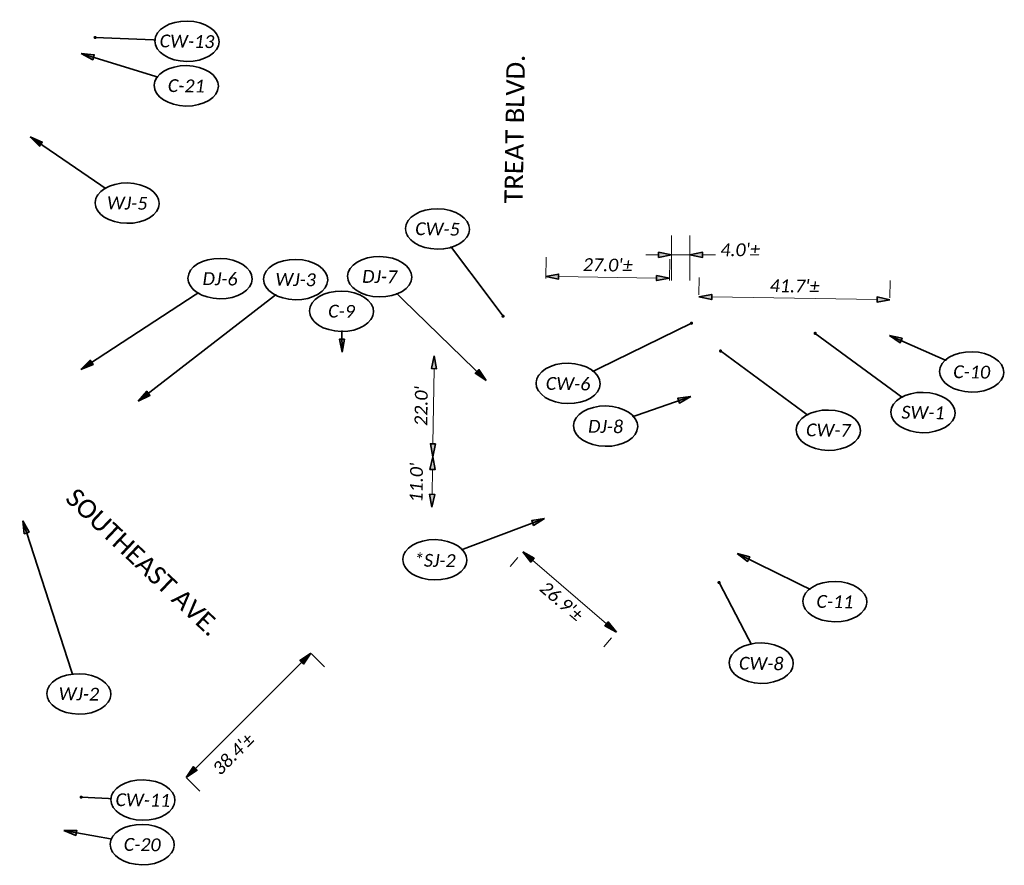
# Model space of a CAD drawing. Header units: feet. Extents: x 1368653 to 2278485, y 515475 to 1180851.
# Tile 8 of 13: x 2267189 to 2267404, y 518022 to 518207. Entities that reach past the tile are written whole.
import ezdxf
from ezdxf.enums import TextEntityAlignment as Align

# ---------------------------------------------------------------- set-up
doc = ezdxf.new("R2010")
doc.units = ezdxf.units.FT
doc.header["$LTSCALE"] = 20
doc.header["$MEASUREMENT"] = 0
doc.set_wipeout_variables(frame=1)
doc.layers.get('0').update_dxf_attribs({"lineweight": 15, "true_color": 0xc2ced6})
doc.layers.get('Defpoints').update_dxf_attribs({"lineweight": 15})
doc.layers.add('TX_P_20', color=7, linetype='Continuous', lineweight=35)
doc.styles.add('P_Slanted - Normal Fixed Spacing', font='calibrii.ttf', dxfattribs={"height": 0.14})
doc.styles.add('P_Slanted - Title', font='calibriz.ttf', dxfattribs={"height": 0.2})
doc.styles.add('Slanted-Normal', font='font31.shx', dxfattribs={"height": 0.14})
doc.dimstyles.new('Dec-1  Slanted', dxfattribs={"dimtxt": 0.14, "dimasz": 0.14, "dimexe": 0.07, "dimexo": 0.07, "dimgap": 0.07, "dimtad": 1, "dimdec": 1, "dimzin": 3, "dimdsep": 46, "dimtxsty": 'Slanted-Normal', "dimblk": 'Dim1', "dimcen": 0, "dimclrd": 95, "dimclre": 95, "dimclrt": 7, "dimadec": 1, "dimazin": 3, "dimtfac": 1, "dimtdec": 1, "dimtix": 1, "dimtofl": 0, "dimtmove": 1, "dimatfit": 3, "dimldrblk": 'Dim1', "dimfxl": 1, "dimtolj": 1, "dimtzin": 0, "dimlwd": -1, "dimlwe": -1, "dimarcsym": 0})
doc.dimstyles.new('P_Dec-1 Masked Slanted', dxfattribs={"dimtxt": 0.14, "dimasz": 0.14, "dimexe": 0.21, "dimexo": 0.21, "dimgap": 0.0625, "dimtad": 1, "dimdec": 1, "dimzin": 3, "dimdsep": 46, "dimtxsty": 'P_Slanted - Normal Fixed Spacing', "dimblk": 'Dim1', "dimcen": 0.035, "dimclrd": 95, "dimclre": 95, "dimclrt": 7, "dimaunit": 1, "dimadec": 3, "dimazin": 2, "dimtfac": 1, "dimtdec": 1, "dimtix": 1, "dimtmove": 1, "dimatfit": 3, "dimldrblk": 'Dim1', "dimfxl": 1, "dimtfill": 1, "dimtolj": 1, "dimtzin": 0, "dimlwd": 15, "dimlwe": 15, "dimarcsym": 0})

# ---------------------------------------------------------------- blocks, each defined once
blk = doc.blocks.new('Dim1')
h = blk.add_hatch(color=4)
h.dxf.hatch_style = 1
h.paths.add_polyline_path([(0, 0), (-1, -0.2), (-1, 0.2)])
at = {"color": 4}
blk.add_lwpolyline([(0, 0), (-1, -0.2), (-1, 0.2), (0, 0)], dxfattribs=at)
blk = doc.blocks.new('*D1299')
at = {"layer": 'Defpoints', "color": 0, "transparency": 16777216}
for p in [(2267278.98, 518111.51), (2267278.98, 518111.51), (2267278.81, 518100.51)]:
    blk.add_point(p, dxfattribs=at)
at = {"layer": 'TX_P_20', "color": 95, "linetype": 'Continuous', "lineweight": 15, "transparency": 16777216}
blk.add_line((2267278.85, 518103.31), (2267278.94, 518108.71), dxfattribs=at)
at = {"layer": 'TX_P_20', "color": 7, "transparency": 16777216, "insert": (2267275.42, 518105.86), "char_height": 2.8, "attachment_point": 5, "rotation": 89.1164, "style": 'P_Slanted - Normal Fixed Spacing', "bg_fill": 3, "box_fill_scale": 1.25, "bg_fill_color": 256, "bg_fill_true_color": 13158600, "bg_fill_transparency": 0}
blk.add_mtext("\\A1;11.0'", dxfattribs=at)
at = {"layer": 'TX_P_20', "color": 95, "lineweight": 15, "transparency": 16777216, "xscale": 2.8, "yscale": 2.8, "zscale": 2.8}
for p, rotation in [((2267278.98, 518111.51), 89.11636884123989), ((2267278.81, 518100.51), 269.1163688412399)]:
    blk.add_blockref('Dim1', p, dxfattribs=dict(at, rotation=rotation))
blk = doc.blocks.new('*D1298')
at = {"layer": 'Defpoints', "color": 0, "transparency": 16777216}
for p in [(2267279.32, 518133.5), (2267279.32, 518133.5), (2267278.98, 518111.51)]:
    blk.add_point(p, dxfattribs=at)
at = {"layer": 'TX_P_20', "color": 95, "linetype": 'Continuous', "lineweight": 15, "transparency": 16777216}
blk.add_line((2267279.02, 518114.3), (2267279.28, 518130.7), dxfattribs=at)
at = {"layer": 'TX_P_20', "color": 95, "lineweight": 15, "transparency": 16777216, "xscale": 2.8, "yscale": 2.8, "zscale": 2.8}
for p, rotation in [((2267279.32, 518133.5), 89.11636883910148), ((2267278.98, 518111.51), 269.1163688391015)]:
    blk.add_blockref('Dim1', p, dxfattribs=dict(at, rotation=rotation))
at = {"layer": 'TX_P_20', "color": 7, "transparency": 16777216, "insert": (2267276.47, 518122.55), "char_height": 2.8, "attachment_point": 5, "rotation": 89.1164, "style": 'P_Slanted - Normal Fixed Spacing', "bg_fill": 3, "box_fill_scale": 1.25, "bg_fill_color": 256, "bg_fill_true_color": 13158600, "bg_fill_transparency": 0}
blk.add_mtext("\\A1;22.0'", dxfattribs=at)
blk = doc.blocks.new('*D1303')
at = {"layer": 'Defpoints', "color": 0, "transparency": 16777216}
for p in [(2267249.49, 518071.57), (2267252.37, 518068.68), (2267222.32, 518044.46)]:
    blk.add_point(p, dxfattribs=at)
at = {"layer": 'TX_P_20', "color": 95, "linetype": 'Continuous', "lineweight": 15, "transparency": 16777216}
for p, q in [((2267252.45, 518068.6), (2267255.34, 518065.71)), ((2267227.19, 518043.55), (2267250.39, 518066.7)), ((2267225.29, 518041.49), (2267228.17, 518038.6))]:
    blk.add_line(p, q, dxfattribs=at)
at = {"layer": 'TX_P_20', "color": 95, "lineweight": 15, "transparency": 16777216, "xscale": 2.8, "yscale": 2.8, "zscale": 2.8}
for p, rotation in [((2267252.37, 518068.68), 44.94311113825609), ((2267225.2, 518041.57), 224.943111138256)]:
    blk.add_blockref('Dim1', p, dxfattribs=dict(at, rotation=rotation))
at = {"layer": 'TX_P_20', "color": 7, "transparency": 16777216, "insert": (2267235.49, 518046.68), "char_height": 2.8, "attachment_point": 5, "rotation": 44.9431, "style": 'P_Slanted - Normal Fixed Spacing', "bg_fill": 3, "box_fill_scale": 1.25, "bg_fill_color": 256, "bg_fill_true_color": 13158600, "bg_fill_transparency": 0}
blk.add_mtext("\\A1;38.4'%%P", dxfattribs=at)
blk = doc.blocks.new('*D1305')
at = {"layer": 'Defpoints', "color": 0, "transparency": 16777216}
for p in [(2267300.26, 518092.69), (2267320.7, 518075.16), (2267319.05, 518073.25)]:
    blk.add_point(p, dxfattribs=at)
at = {"layer": 'TX_P_20', "color": 95, "linetype": 'Continuous', "lineweight": 15, "transparency": 16777216}
for p, q in [((2267297.52, 518089.5), (2267295.88, 518087.58)), ((2267300.74, 518088.95), (2267316.93, 518075.07)), ((2267317.96, 518071.98), (2267316.32, 518070.06))]:
    blk.add_line(p, q, dxfattribs=at)
at = {"layer": 'TX_P_20', "color": 95, "lineweight": 15, "transparency": 16777216, "xscale": 2.8, "yscale": 2.8, "zscale": 2.8}
for p, rotation in [((2267298.61, 518090.77), 139.3942928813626), ((2267319.05, 518073.25), 319.3942928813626)]:
    blk.add_blockref('Dim1', p, dxfattribs=dict(at, rotation=rotation))
at = {"layer": 'TX_P_20', "color": 7, "transparency": 16777216, "insert": (2267307.09, 518079.97), "char_height": 2.8, "attachment_point": 5, "rotation": 319.3943, "style": 'P_Slanted - Normal Fixed Spacing', "bg_fill": 3, "box_fill_scale": 1.25, "bg_fill_color": 256, "bg_fill_true_color": 13158600, "bg_fill_transparency": 0}
blk.add_mtext("\\A1;26.9'%%P", dxfattribs=at)
blk = doc.blocks.new('*D1340')
at = {"layer": 'Defpoints', "color": 0, "transparency": 16777216}
for p in [(2267330.62, 518150.41), (2267303.57, 518146.13), (2267330.55, 518145.71)]:
    blk.add_point(p, dxfattribs=at)
at = {"layer": 'TX_P_20', "color": 95, "linetype": 'Continuous', "lineweight": 15, "transparency": 16777216}
for p, q in [((2267303.63, 518150.33), (2267303.71, 518155.02)), ((2267330.61, 518149.91), (2267330.68, 518154.61)), ((2267306.44, 518150.78), (2267327.82, 518150.45))]:
    blk.add_line(p, q, dxfattribs=at)
at = {"layer": 'TX_P_20', "color": 95, "lineweight": 15, "transparency": 16777216, "xscale": 2.8, "yscale": 2.8, "zscale": 2.8}
for p, rotation in [((2267303.64, 518150.82), 179.1163688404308), ((2267330.62, 518150.41), 359.1163688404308)]:
    blk.add_blockref('Dim1', p, dxfattribs=dict(at, rotation=rotation))
at = {"layer": 'TX_P_20', "color": 7, "transparency": 16777216, "insert": (2267317.17, 518153.3), "char_height": 2.8, "attachment_point": 5, "rotation": 359.1164, "style": 'P_Slanted - Normal Fixed Spacing', "bg_fill": 3, "box_fill_scale": 1.25, "bg_fill_color": 256, "bg_fill_true_color": 13158600, "bg_fill_transparency": 0}
blk.add_mtext("\\A1;27.0'%%P", dxfattribs=at)
blk = doc.blocks.new('*D1342')
at = {"layer": 'Defpoints', "color": 0, "transparency": 16777216}
for p in [(2267335.05, 518155.53), (2267331.05, 518145.71), (2267335.05, 518145.71)]:
    blk.add_point(p, dxfattribs=at)
at = {"layer": 'TX_P_20', "color": 95, "linetype": 'Continuous', "lineweight": 15, "transparency": 16777216}
for p, q in [((2267331.05, 518149.91), (2267331.05, 518159.73)), ((2267335.05, 518149.91), (2267335.05, 518159.73)), ((2267328.25, 518155.53), (2267325.45, 518155.53)), ((2267331.05, 518155.53), (2267335.05, 518155.53)), ((2267337.85, 518155.53), (2267340.65, 518155.53))]:
    blk.add_line(p, q, dxfattribs=at)
at = {"layer": 'TX_P_20', "color": 95, "lineweight": 15, "transparency": 16777216, "xscale": 2.8, "yscale": 2.8, "zscale": 2.8}
blk.add_blockref('Dim1', (2267331.05, 518155.53), dxfattribs=at)
at = {"layer": 'TX_P_20', "color": 95, "lineweight": 15, "transparency": 16777216, "xscale": 2.8, "yscale": 2.8, "zscale": 2.8, "rotation": 180}
blk.add_blockref('Dim1', (2267335.05, 518155.53), dxfattribs=at)
at = {"layer": 'TX_P_20', "color": 7, "transparency": 16777216, "insert": (2267346.06, 518156.61), "char_height": 2.8, "attachment_point": 5, "style": 'P_Slanted - Normal Fixed Spacing', "bg_fill": 3, "box_fill_scale": 1.25, "bg_fill_color": 256, "bg_fill_true_color": 13158600, "bg_fill_transparency": 0}
blk.add_mtext("\\A1;4.0'%%P", dxfattribs=at)
blk = doc.blocks.new('*D1343')
at = {"layer": 'Defpoints', "color": 0, "transparency": 16777216}
for p in [(2267378.74, 518145.73), (2267337.02, 518142.61), (2267378.68, 518141.97)]:
    blk.add_point(p, dxfattribs=at)
at = {"layer": 'TX_P_20', "color": 95, "linetype": 'Continuous', "lineweight": 15, "transparency": 16777216}
for p, q in [((2267337.08, 518146.81), (2267337.14, 518150.57)), ((2267378.75, 518146.17), (2267378.8, 518149.93)), ((2267339.87, 518146.33), (2267375.94, 518145.77))]:
    blk.add_line(p, q, dxfattribs=at)
at = {"layer": 'TX_P_20', "color": 95, "lineweight": 15, "transparency": 16777216, "xscale": 2.8, "yscale": 2.8, "zscale": 2.8}
for p, rotation in [((2267337.07, 518146.37), 179.1163688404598), ((2267378.74, 518145.73), 359.1163688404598)]:
    blk.add_blockref('Dim1', p, dxfattribs=dict(at, rotation=rotation))
at = {"layer": 'TX_P_20', "color": 7, "transparency": 16777216, "insert": (2267357.95, 518148.71), "char_height": 2.8, "attachment_point": 5, "rotation": 359.1164, "style": 'P_Slanted - Normal Fixed Spacing', "bg_fill": 3, "box_fill_scale": 1.25, "bg_fill_color": 256, "bg_fill_true_color": 13158600, "bg_fill_transparency": 0}
blk.add_mtext("\\A1;41.7'%%P", dxfattribs=at)
blk = doc.blocks.new('*U1416')
at = {"linetype": 'ByBlock', "lineweight": -2}
blk.add_ellipse((0, 0), major_axis=(-0.35, 0), ratio=0.628571, dxfattribs=at)
for points, override in [([(-0.202, 0.135), (0, 0)], {"dimldrblk": 'DotSmall'}), ([(-1.503, -1.014), (0, 0)], {"dimscale": 1, "dimgap": 0.07, "dimtad": 0}), ([(-0.119, -0.115), (0, 0)], {"dimscale": 1, "dimgap": 0.07, "dimtad": 0, "dimldrblk": 'None'})]:
    blk.add_leader(points, dimstyle='Dec-1  Slanted', override=override)
blk.add_wipeout([(0.122, 0.195), (0.066, 0.206), (-0.005, 0.21), (-0.061, 0.207), (-0.117, 0.197), (-0.172, 0.181), (-0.227, 0.155), (-0.264, 0.131), (-0.296, 0.103), (-0.321, 0.069), (-0.333, 0.044), (-0.338, 0.022), (-0.34, 0), (-0.338, -0.022), (-0.332, -0.045), (-0.323, -0.066), (-0.298, -0.101), (-0.267, -0.13), (-0.233, -0.153), (-0.178, -0.179), (-0.122, -0.196), (-0.069, -0.206), (0, -0.21), (0.058, -0.206), (0.12, -0.196), (0.176, -0.179), (0.227, -0.156), (0.263, -0.132), (0.297, -0.101), (0.321, -0.068), (0.332, -0.043), (0.338, -0.022), (0.34, 0), (0.338, 0.022), (0.332, 0.044), (0.322, 0.066), (0.303, 0.094), (0.273, 0.124), (0.23, 0.154), (0.173, 0.18)])
at = {"style": 'P_Slanted - Normal Fixed Spacing'}
blk.add_attdef('D-000', text='', height=0.14, dxfattribs=at).set_placement((0, 0), align=Align.MIDDLE)
blk = doc.blocks.new('*U1419')
at = {"linetype": 'ByBlock', "lineweight": -2}
blk.add_ellipse((0, 0), major_axis=(-0.35, 0), ratio=0.628571, dxfattribs=at)
for points, override in [([(-0.202, 0.135), (0, 0)], {"dimldrblk": 'DotSmall'}), ([(-0.119, -0.115), (0, 0)], {"dimscale": 1, "dimgap": 0.07, "dimtad": 0, "dimldrblk": 'None'}), ([(1.181, -1.112), (0, 0)], {"dimscale": 1, "dimgap": 0.07, "dimtad": 0})]:
    blk.add_leader(points, dimstyle='Dec-1  Slanted', override=override)
blk.add_wipeout([(0.122, 0.195), (0.066, 0.206), (-0.005, 0.21), (-0.061, 0.207), (-0.117, 0.197), (-0.172, 0.181), (-0.227, 0.155), (-0.264, 0.131), (-0.296, 0.103), (-0.321, 0.069), (-0.333, 0.044), (-0.338, 0.022), (-0.34, 0), (-0.338, -0.022), (-0.332, -0.045), (-0.323, -0.066), (-0.298, -0.101), (-0.267, -0.13), (-0.233, -0.153), (-0.178, -0.179), (-0.122, -0.196), (-0.069, -0.206), (0, -0.21), (0.058, -0.206), (0.12, -0.196), (0.176, -0.179), (0.227, -0.156), (0.263, -0.132), (0.297, -0.101), (0.321, -0.068), (0.332, -0.043), (0.338, -0.022), (0.34, 0), (0.338, 0.022), (0.332, 0.044), (0.322, 0.066), (0.303, 0.094), (0.273, 0.124), (0.23, 0.154), (0.173, 0.18)])
at = {"style": 'P_Slanted - Normal Fixed Spacing'}
blk.add_attdef('D-000', text='', height=0.14, dxfattribs=at).set_placement((0, 0), align=Align.MIDDLE)
blk = doc.blocks.new('*U1420')
at = {"linetype": 'ByBlock', "lineweight": -2}
blk.add_ellipse((0, 0), major_axis=(-0.35, 0), ratio=0.628571, dxfattribs=at)
for points, override in [([(0.923, 0.338), (0, 0)], {"dimscale": 1, "dimgap": 0.07, "dimtad": 0}), ([(-0.202, 0.135), (0, 0)], {"dimldrblk": 'DotSmall'}), ([(-0.119, -0.115), (0, 0)], {"dimscale": 1, "dimgap": 0.07, "dimtad": 0, "dimldrblk": 'None'})]:
    blk.add_leader(points, dimstyle='Dec-1  Slanted', override=override)
blk.add_wipeout([(0.122, 0.195), (0.066, 0.206), (-0.005, 0.21), (-0.061, 0.207), (-0.117, 0.197), (-0.172, 0.181), (-0.227, 0.155), (-0.264, 0.131), (-0.296, 0.103), (-0.321, 0.069), (-0.333, 0.044), (-0.338, 0.022), (-0.34, 0), (-0.338, -0.022), (-0.332, -0.045), (-0.323, -0.066), (-0.298, -0.101), (-0.267, -0.13), (-0.233, -0.153), (-0.178, -0.179), (-0.122, -0.196), (-0.069, -0.206), (0, -0.21), (0.058, -0.206), (0.12, -0.196), (0.176, -0.179), (0.227, -0.156), (0.263, -0.132), (0.297, -0.101), (0.321, -0.068), (0.332, -0.043), (0.338, -0.022), (0.34, 0), (0.338, 0.022), (0.332, 0.044), (0.322, 0.066), (0.303, 0.094), (0.273, 0.124), (0.23, 0.154), (0.173, 0.18)])
at = {"style": 'P_Slanted - Normal Fixed Spacing'}
blk.add_attdef('D-000', text='', height=0.14, dxfattribs=at).set_placement((0, 0), align=Align.MIDDLE)
blk = doc.blocks.new('*U1421')
at = {"linetype": 'ByBlock', "lineweight": -2}
blk.add_ellipse((0, 0), major_axis=(-0.35, 0), ratio=0.628571, dxfattribs=at)
for points, override in [([(1.191, 0.469), (0, 0)], {"dimscale": 1, "dimgap": 0.07, "dimtad": 0}), ([(-0.202, 0.135), (0, 0)], {"dimldrblk": 'DotSmall'}), ([(-0.119, -0.115), (0, 0)], {"dimscale": 1, "dimgap": 0.07, "dimtad": 0, "dimldrblk": 'None'})]:
    blk.add_leader(points, dimstyle='Dec-1  Slanted', override=override)
blk.add_wipeout([(0.122, 0.195), (0.066, 0.206), (-0.005, 0.21), (-0.061, 0.207), (-0.117, 0.197), (-0.172, 0.181), (-0.227, 0.155), (-0.264, 0.131), (-0.296, 0.103), (-0.321, 0.069), (-0.333, 0.044), (-0.338, 0.022), (-0.34, 0), (-0.338, -0.022), (-0.332, -0.045), (-0.323, -0.066), (-0.298, -0.101), (-0.267, -0.13), (-0.233, -0.153), (-0.178, -0.179), (-0.122, -0.196), (-0.069, -0.206), (0, -0.21), (0.058, -0.206), (0.12, -0.196), (0.176, -0.179), (0.227, -0.156), (0.263, -0.132), (0.297, -0.101), (0.321, -0.068), (0.332, -0.043), (0.338, -0.022), (0.34, 0), (0.338, 0.022), (0.332, 0.044), (0.322, 0.066), (0.303, 0.094), (0.273, 0.124), (0.23, 0.154), (0.173, 0.18)])
at = {"style": 'P_Slanted - Normal Fixed Spacing'}
blk.add_attdef('D-000', text='', height=0.14, dxfattribs=at).set_placement((0, 0), align=Align.MIDDLE)
blk = doc.blocks.new('*U1423')
at = {"linetype": 'ByBlock', "lineweight": -2}
blk.add_ellipse((0, 0), major_axis=(-0.35, 0), ratio=0.628571, dxfattribs=at)
for points, override in [([(-1.069, 0.706), (0, 0)], {"dimscale": 1, "dimgap": 0.07, "dimtad": 0}), ([(-0.202, 0.135), (0, 0)], {"dimldrblk": 'DotSmall'}), ([(-0.119, -0.115), (0, 0)], {"dimscale": 1, "dimgap": 0.07, "dimtad": 0, "dimldrblk": 'None'})]:
    blk.add_leader(points, dimstyle='Dec-1  Slanted', override=override)
blk.add_wipeout([(0.122, 0.195), (0.066, 0.206), (-0.005, 0.21), (-0.061, 0.207), (-0.117, 0.197), (-0.172, 0.181), (-0.227, 0.155), (-0.264, 0.131), (-0.296, 0.103), (-0.321, 0.069), (-0.333, 0.044), (-0.338, 0.022), (-0.34, 0), (-0.338, -0.022), (-0.332, -0.045), (-0.323, -0.066), (-0.298, -0.101), (-0.267, -0.13), (-0.233, -0.153), (-0.178, -0.179), (-0.122, -0.196), (-0.069, -0.206), (0, -0.21), (0.058, -0.206), (0.12, -0.196), (0.176, -0.179), (0.227, -0.156), (0.263, -0.132), (0.297, -0.101), (0.321, -0.068), (0.332, -0.043), (0.338, -0.022), (0.34, 0), (0.338, 0.022), (0.332, 0.044), (0.322, 0.066), (0.303, 0.094), (0.273, 0.124), (0.23, 0.154), (0.173, 0.18)])
at = {"style": 'P_Slanted - Normal Fixed Spacing'}
blk.add_attdef('D-000', text='', height=0.14, dxfattribs=at).set_placement((0, 0), align=Align.MIDDLE)
blk = doc.blocks.new('*U1425')
at = {"linetype": 'ByBlock', "lineweight": -2}
blk.add_ellipse((0, 0), major_axis=(-0.35, 0), ratio=0.628571, dxfattribs=at)
for points, override in [([(-0.642, 1.879), (0, 0)], {"dimscale": 1, "dimgap": 0.07, "dimtad": 0}), ([(-0.202, 0.135), (0, 0)], {"dimldrblk": 'DotSmall'}), ([(-0.119, -0.115), (0, 0)], {"dimscale": 1, "dimgap": 0.07, "dimtad": 0, "dimldrblk": 'None'})]:
    blk.add_leader(points, dimstyle='Dec-1  Slanted', override=override)
blk.add_wipeout([(0.122, 0.195), (0.066, 0.206), (-0.005, 0.21), (-0.061, 0.207), (-0.117, 0.197), (-0.172, 0.181), (-0.227, 0.155), (-0.264, 0.131), (-0.296, 0.103), (-0.321, 0.069), (-0.333, 0.044), (-0.338, 0.022), (-0.34, 0), (-0.338, -0.022), (-0.332, -0.045), (-0.323, -0.066), (-0.298, -0.101), (-0.267, -0.13), (-0.233, -0.153), (-0.178, -0.179), (-0.122, -0.196), (-0.069, -0.206), (0, -0.21), (0.058, -0.206), (0.12, -0.196), (0.176, -0.179), (0.227, -0.156), (0.263, -0.132), (0.297, -0.101), (0.321, -0.068), (0.332, -0.043), (0.338, -0.022), (0.34, 0), (0.338, 0.022), (0.332, 0.044), (0.322, 0.066), (0.303, 0.094), (0.273, 0.124), (0.23, 0.154), (0.173, 0.18)])
at = {"style": 'P_Slanted - Normal Fixed Spacing'}
blk.add_attdef('D-000', text='', height=0.14, dxfattribs=at).set_placement((0, 0), align=Align.MIDDLE)
blk = doc.blocks.new('*U1426')
at = {"linetype": 'ByBlock', "lineweight": -2}
blk.add_ellipse((0, 0), major_axis=(-0.35, 0), ratio=0.628571, dxfattribs=at)
for points, override in [([(-0.202, 0.135), (0, 0)], {"dimldrblk": 'DotSmall'}), ([(-1.697, -1.352), (0, 0)], {"dimscale": 1, "dimgap": 0.07, "dimtad": 0}), ([(-0.119, -0.115), (0, 0)], {"dimscale": 1, "dimgap": 0.07, "dimtad": 0, "dimldrblk": 'None'})]:
    blk.add_leader(points, dimstyle='Dec-1  Slanted', override=override)
blk.add_wipeout([(0.122, 0.195), (0.066, 0.206), (-0.005, 0.21), (-0.061, 0.207), (-0.117, 0.197), (-0.172, 0.181), (-0.227, 0.155), (-0.264, 0.131), (-0.296, 0.103), (-0.321, 0.069), (-0.333, 0.044), (-0.338, 0.022), (-0.34, 0), (-0.338, -0.022), (-0.332, -0.045), (-0.323, -0.066), (-0.298, -0.101), (-0.267, -0.13), (-0.233, -0.153), (-0.178, -0.179), (-0.122, -0.196), (-0.069, -0.206), (0, -0.21), (0.058, -0.206), (0.12, -0.196), (0.176, -0.179), (0.227, -0.156), (0.263, -0.132), (0.297, -0.101), (0.321, -0.068), (0.332, -0.043), (0.338, -0.022), (0.34, 0), (0.338, 0.022), (0.332, 0.044), (0.322, 0.066), (0.303, 0.094), (0.273, 0.124), (0.23, 0.154), (0.173, 0.18)])
at = {"style": 'P_Slanted - Normal Fixed Spacing'}
blk.add_attdef('D-000', text='', height=0.14, dxfattribs=at).set_placement((0, 0), align=Align.MIDDLE)
blk = doc.blocks.new('*U1431')
at = {"linetype": 'ByBlock', "lineweight": -2}
blk.add_ellipse((0, 0), major_axis=(-0.35, 0), ratio=0.628571, dxfattribs=at)
for points, override in [([(-0.119, -0.115), (0, 0)], {"dimscale": 1, "dimgap": 0.07, "dimtad": 0, "dimldrblk": 'None'}), ([(0.056, -0.064), (0, 0)], {"dimscale": 1, "dimgap": 0.07, "dimtad": 0}), ([(0.73, -0.94), (0, 0)], {"dimldrblk": 'DotSmall'})]:
    blk.add_leader(points, dimstyle='Dec-1  Slanted', override=override)
blk.add_wipeout([(0.122, 0.195), (0.066, 0.206), (-0.005, 0.21), (-0.061, 0.207), (-0.117, 0.197), (-0.172, 0.181), (-0.227, 0.155), (-0.264, 0.131), (-0.296, 0.103), (-0.321, 0.069), (-0.333, 0.044), (-0.338, 0.022), (-0.34, 0), (-0.338, -0.022), (-0.332, -0.045), (-0.323, -0.066), (-0.298, -0.101), (-0.267, -0.13), (-0.233, -0.153), (-0.178, -0.179), (-0.122, -0.196), (-0.069, -0.206), (0, -0.21), (0.058, -0.206), (0.12, -0.196), (0.176, -0.179), (0.227, -0.156), (0.263, -0.132), (0.297, -0.101), (0.321, -0.068), (0.332, -0.043), (0.338, -0.022), (0.34, 0), (0.338, 0.022), (0.332, 0.044), (0.322, 0.066), (0.303, 0.094), (0.273, 0.124), (0.23, 0.154), (0.173, 0.18)])
at = {"style": 'P_Slanted - Normal Fixed Spacing'}
blk.add_attdef('D-000', text='', height=0.14, dxfattribs=at).set_placement((0, 0), align=Align.MIDDLE)
blk = doc.blocks.new('*U1432')
at = {"linetype": 'ByBlock', "lineweight": -2}
blk.add_ellipse((0, 0), major_axis=(-0.35, 0), ratio=0.628571, dxfattribs=at)
for points, override in [([(1.335, 0.677), (0, 0)], {"dimldrblk": 'DotSmall'}), ([(-0.119, -0.115), (0, 0)], {"dimscale": 1, "dimgap": 0.07, "dimtad": 0, "dimldrblk": 'None'}), ([(0.056, -0.064), (0, 0)], {"dimscale": 1, "dimgap": 0.07, "dimtad": 0})]:
    blk.add_leader(points, dimstyle='Dec-1  Slanted', override=override)
blk.add_wipeout([(0.122, 0.195), (0.066, 0.206), (-0.005, 0.21), (-0.061, 0.207), (-0.117, 0.197), (-0.172, 0.181), (-0.227, 0.155), (-0.264, 0.131), (-0.296, 0.103), (-0.321, 0.069), (-0.333, 0.044), (-0.338, 0.022), (-0.34, 0), (-0.338, -0.022), (-0.332, -0.045), (-0.323, -0.066), (-0.298, -0.101), (-0.267, -0.13), (-0.233, -0.153), (-0.178, -0.179), (-0.122, -0.196), (-0.069, -0.206), (0, -0.21), (0.058, -0.206), (0.12, -0.196), (0.176, -0.179), (0.227, -0.156), (0.263, -0.132), (0.297, -0.101), (0.321, -0.068), (0.332, -0.043), (0.338, -0.022), (0.34, 0), (0.338, 0.022), (0.332, 0.044), (0.322, 0.066), (0.303, 0.094), (0.273, 0.124), (0.23, 0.154), (0.173, 0.18)])
at = {"style": 'P_Slanted - Normal Fixed Spacing'}
blk.add_attdef('D-000', text='', height=0.14, dxfattribs=at).set_placement((0, 0), align=Align.MIDDLE)
blk = doc.blocks.new('*U1433')
at = {"linetype": 'ByBlock', "lineweight": -2}
blk.add_ellipse((0, 0), major_axis=(-0.35, 0), ratio=0.628571, dxfattribs=at)
for points, override in [([(-1.189, 0.845), (0, 0)], {"dimldrblk": 'DotSmall'}), ([(-0.119, -0.115), (0, 0)], {"dimscale": 1, "dimgap": 0.07, "dimtad": 0, "dimldrblk": 'None'}), ([(0.056, -0.064), (0, 0)], {"dimscale": 1, "dimgap": 0.07, "dimtad": 0})]:
    blk.add_leader(points, dimstyle='Dec-1  Slanted', override=override)
blk.add_wipeout([(0.122, 0.195), (0.066, 0.206), (-0.005, 0.21), (-0.061, 0.207), (-0.117, 0.197), (-0.172, 0.181), (-0.227, 0.155), (-0.264, 0.131), (-0.296, 0.103), (-0.321, 0.069), (-0.333, 0.044), (-0.338, 0.022), (-0.34, 0), (-0.338, -0.022), (-0.332, -0.045), (-0.323, -0.066), (-0.298, -0.101), (-0.267, -0.13), (-0.233, -0.153), (-0.178, -0.179), (-0.122, -0.196), (-0.069, -0.206), (0, -0.21), (0.058, -0.206), (0.12, -0.196), (0.176, -0.179), (0.227, -0.156), (0.263, -0.132), (0.297, -0.101), (0.321, -0.068), (0.332, -0.043), (0.338, -0.022), (0.34, 0), (0.338, 0.022), (0.332, 0.044), (0.322, 0.066), (0.303, 0.094), (0.273, 0.124), (0.23, 0.154), (0.173, 0.18)])
at = {"style": 'P_Slanted - Normal Fixed Spacing'}
blk.add_attdef('D-000', text='', height=0.14, dxfattribs=at).set_placement((0, 0), align=Align.MIDDLE)
blk = doc.blocks.new('*U1430')
at = {"linetype": 'ByBlock', "lineweight": -2}
blk.add_ellipse((0, 0), major_axis=(-0.35, 0), ratio=0.628571, dxfattribs=at)
for points, override in [([(-0.474, 0.872), (0, 0)], {"dimldrblk": 'DotSmall'}), ([(-0.119, -0.115), (0, 0)], {"dimscale": 1, "dimgap": 0.07, "dimtad": 0, "dimldrblk": 'None'}), ([(0.056, -0.064), (0, 0)], {"dimscale": 1, "dimgap": 0.07, "dimtad": 0})]:
    blk.add_leader(points, dimstyle='Dec-1  Slanted', override=override)
blk.add_wipeout([(0.122, 0.195), (0.066, 0.206), (-0.005, 0.21), (-0.061, 0.207), (-0.117, 0.197), (-0.172, 0.181), (-0.227, 0.155), (-0.264, 0.131), (-0.296, 0.103), (-0.321, 0.069), (-0.333, 0.044), (-0.338, 0.022), (-0.34, 0), (-0.338, -0.022), (-0.332, -0.045), (-0.323, -0.066), (-0.298, -0.101), (-0.267, -0.13), (-0.233, -0.153), (-0.178, -0.179), (-0.122, -0.196), (-0.069, -0.206), (0, -0.21), (0.058, -0.206), (0.12, -0.196), (0.176, -0.179), (0.227, -0.156), (0.263, -0.132), (0.297, -0.101), (0.321, -0.068), (0.332, -0.043), (0.338, -0.022), (0.34, 0), (0.338, 0.022), (0.332, 0.044), (0.322, 0.066), (0.303, 0.094), (0.273, 0.124), (0.23, 0.154), (0.173, 0.18)])
at = {"style": 'P_Slanted - Normal Fixed Spacing'}
blk.add_attdef('D-000', text='', height=0.14, dxfattribs=at).set_placement((0, 0), align=Align.MIDDLE)
blk = doc.blocks.new('*U1437')
at = {"linetype": 'ByBlock', "lineweight": -2}
blk.add_ellipse((0, 0), major_axis=(-0.35, 0), ratio=0.628571, dxfattribs=at)
for points, override in [([(-0.673, 0.021), (0, 0)], {"dimldrblk": 'DotSmall'}), ([(-0.119, -0.115), (0, 0)], {"dimscale": 1, "dimgap": 0.07, "dimtad": 0, "dimldrblk": 'None'}), ([(0.056, -0.064), (0, 0)], {"dimscale": 1, "dimgap": 0.07, "dimtad": 0})]:
    blk.add_leader(points, dimstyle='Dec-1  Slanted', override=override)
blk.add_wipeout([(0.122, 0.195), (0.066, 0.206), (-0.005, 0.21), (-0.061, 0.207), (-0.117, 0.197), (-0.172, 0.181), (-0.227, 0.155), (-0.264, 0.131), (-0.296, 0.103), (-0.321, 0.069), (-0.333, 0.044), (-0.338, 0.022), (-0.34, 0), (-0.338, -0.022), (-0.332, -0.045), (-0.323, -0.066), (-0.298, -0.101), (-0.267, -0.13), (-0.233, -0.153), (-0.178, -0.179), (-0.122, -0.196), (-0.069, -0.206), (0, -0.21), (0.058, -0.206), (0.12, -0.196), (0.176, -0.179), (0.227, -0.156), (0.263, -0.132), (0.297, -0.101), (0.321, -0.068), (0.332, -0.043), (0.338, -0.022), (0.34, 0), (0.338, 0.022), (0.332, 0.044), (0.322, 0.066), (0.303, 0.094), (0.273, 0.124), (0.23, 0.154), (0.173, 0.18)])
at = {"style": 'P_Slanted - Normal Fixed Spacing'}
blk.add_attdef('D-000', text='', height=0.14, dxfattribs=at).set_placement((0, 0), align=Align.MIDDLE)
blk = doc.blocks.new('*U1435')
at = {"linetype": 'ByBlock', "lineweight": -2}
blk.add_ellipse((0, 0), major_axis=(-0.35, 0), ratio=0.628571, dxfattribs=at)
for points, override in [([(-1.003, 0.026), (0, 0)], {"dimldrblk": 'DotSmall'}), ([(-0.119, -0.115), (0, 0)], {"dimscale": 1, "dimgap": 0.07, "dimtad": 0, "dimldrblk": 'None'}), ([(0.056, -0.064), (0, 0)], {"dimscale": 1, "dimgap": 0.07, "dimtad": 0})]:
    blk.add_leader(points, dimstyle='Dec-1  Slanted', override=override)
blk.add_wipeout([(0.122, 0.195), (0.066, 0.206), (-0.005, 0.21), (-0.061, 0.207), (-0.117, 0.197), (-0.172, 0.181), (-0.227, 0.155), (-0.264, 0.131), (-0.296, 0.103), (-0.321, 0.069), (-0.333, 0.044), (-0.338, 0.022), (-0.34, 0), (-0.338, -0.022), (-0.332, -0.045), (-0.323, -0.066), (-0.298, -0.101), (-0.267, -0.13), (-0.233, -0.153), (-0.178, -0.179), (-0.122, -0.196), (-0.069, -0.206), (0, -0.21), (0.058, -0.206), (0.12, -0.196), (0.176, -0.179), (0.227, -0.156), (0.263, -0.132), (0.297, -0.101), (0.321, -0.068), (0.332, -0.043), (0.338, -0.022), (0.34, 0), (0.338, 0.022), (0.332, 0.044), (0.322, 0.066), (0.303, 0.094), (0.273, 0.124), (0.23, 0.154), (0.173, 0.18)])
at = {"style": 'P_Slanted - Normal Fixed Spacing'}
blk.add_attdef('D-000', text='', height=0.14, dxfattribs=at).set_placement((0, 0), align=Align.MIDDLE)
blk = doc.blocks.new('*U1449')
at = {"linetype": 'ByBlock', "lineweight": -2}
blk.add_ellipse((0, 0), major_axis=(-0.35, 0), ratio=0.628571, dxfattribs=at)
for points, override in [([(-0.202, 0.135), (0, 0)], {"dimldrblk": 'DotSmall'}), ([(-0.119, -0.115), (0, 0)], {"dimscale": 1, "dimgap": 0.07, "dimtad": 0, "dimldrblk": 'None'}), ([(0.013, -0.445), (0, 0)], {"dimscale": 1, "dimgap": 0.07, "dimtad": 0})]:
    blk.add_leader(points, dimstyle='Dec-1  Slanted', override=override)
blk.add_wipeout([(0.122, 0.195), (0.066, 0.206), (-0.005, 0.21), (-0.061, 0.207), (-0.117, 0.197), (-0.172, 0.181), (-0.227, 0.155), (-0.264, 0.131), (-0.296, 0.103), (-0.321, 0.069), (-0.333, 0.044), (-0.338, 0.022), (-0.34, 0), (-0.338, -0.022), (-0.332, -0.045), (-0.323, -0.066), (-0.298, -0.101), (-0.267, -0.13), (-0.233, -0.153), (-0.178, -0.179), (-0.122, -0.196), (-0.069, -0.206), (0, -0.21), (0.058, -0.206), (0.12, -0.196), (0.176, -0.179), (0.227, -0.156), (0.263, -0.132), (0.297, -0.101), (0.321, -0.068), (0.332, -0.043), (0.338, -0.022), (0.34, 0), (0.338, 0.022), (0.332, 0.044), (0.322, 0.066), (0.303, 0.094), (0.273, 0.124), (0.23, 0.154), (0.173, 0.18)])
at = {"style": 'P_Slanted - Normal Fixed Spacing'}
blk.add_attdef('D-000', text='', height=0.14, dxfattribs=at).set_placement((0, 0), align=Align.MIDDLE)
blk = doc.blocks.new('*U1450')
at = {"linetype": 'ByBlock', "lineweight": -2}
blk.add_ellipse((0, 0), major_axis=(-0.35, 0), ratio=0.628571, dxfattribs=at)
for points, override in [([(-0.904, 0.385), (0, 0)], {"dimscale": 1, "dimgap": 0.07, "dimtad": 0}), ([(-0.202, 0.135), (0, 0)], {"dimldrblk": 'DotSmall'}), ([(-0.119, -0.115), (0, 0)], {"dimscale": 1, "dimgap": 0.07, "dimtad": 0, "dimldrblk": 'None'})]:
    blk.add_leader(points, dimstyle='Dec-1  Slanted', override=override)
blk.add_wipeout([(0.122, 0.195), (0.066, 0.206), (-0.005, 0.21), (-0.061, 0.207), (-0.117, 0.197), (-0.172, 0.181), (-0.227, 0.155), (-0.264, 0.131), (-0.296, 0.103), (-0.321, 0.069), (-0.333, 0.044), (-0.338, 0.022), (-0.34, 0), (-0.338, -0.022), (-0.332, -0.045), (-0.323, -0.066), (-0.298, -0.101), (-0.267, -0.13), (-0.233, -0.153), (-0.178, -0.179), (-0.122, -0.196), (-0.069, -0.206), (0, -0.21), (0.058, -0.206), (0.12, -0.196), (0.176, -0.179), (0.227, -0.156), (0.263, -0.132), (0.297, -0.101), (0.321, -0.068), (0.332, -0.043), (0.338, -0.022), (0.34, 0), (0.338, 0.022), (0.332, 0.044), (0.322, 0.066), (0.303, 0.094), (0.273, 0.124), (0.23, 0.154), (0.173, 0.18)])
at = {"style": 'P_Slanted - Normal Fixed Spacing'}
blk.add_attdef('D-000', text='', height=0.14, dxfattribs=at).set_placement((0, 0), align=Align.MIDDLE)
blk = doc.blocks.new('*U1451')
at = {"linetype": 'ByBlock', "lineweight": -2}
blk.add_ellipse((0, 0), major_axis=(-0.35, 0), ratio=0.628571, dxfattribs=at)
for points, override in [([(-1.074, 0.508), (0, 0)], {"dimscale": 1, "dimgap": 0.07, "dimtad": 0}), ([(-0.202, 0.135), (0, 0)], {"dimldrblk": 'DotSmall'}), ([(-0.119, -0.115), (0, 0)], {"dimscale": 1, "dimgap": 0.07, "dimtad": 0, "dimldrblk": 'None'})]:
    blk.add_leader(points, dimstyle='Dec-1  Slanted', override=override)
blk.add_wipeout([(0.122, 0.195), (0.066, 0.206), (-0.005, 0.21), (-0.061, 0.207), (-0.117, 0.197), (-0.172, 0.181), (-0.227, 0.155), (-0.264, 0.131), (-0.296, 0.103), (-0.321, 0.069), (-0.333, 0.044), (-0.338, 0.022), (-0.34, 0), (-0.338, -0.022), (-0.332, -0.045), (-0.323, -0.066), (-0.298, -0.101), (-0.267, -0.13), (-0.233, -0.153), (-0.178, -0.179), (-0.122, -0.196), (-0.069, -0.206), (0, -0.21), (0.058, -0.206), (0.12, -0.196), (0.176, -0.179), (0.227, -0.156), (0.263, -0.132), (0.297, -0.101), (0.321, -0.068), (0.332, -0.043), (0.338, -0.022), (0.34, 0), (0.338, 0.022), (0.332, 0.044), (0.322, 0.066), (0.303, 0.094), (0.273, 0.124), (0.23, 0.154), (0.173, 0.18)])
at = {"style": 'P_Slanted - Normal Fixed Spacing'}
blk.add_attdef('D-000', text='', height=0.14, dxfattribs=at).set_placement((0, 0), align=Align.MIDDLE)
blk = doc.blocks.new('*U1456')
at = {"linetype": 'ByBlock', "lineweight": -2}
blk.add_ellipse((0, 0), major_axis=(-0.35, 0), ratio=0.628571, dxfattribs=at)
for points, override in [([(-1.151, 0.335), (0, 0)], {"dimscale": 1, "dimgap": 0.07, "dimtad": 0}), ([(-0.119, -0.115), (0, 0)], {"dimscale": 1, "dimgap": 0.07, "dimtad": 0, "dimldrblk": 'None'}), ([(-0.108, 0.083), (0, 0)], {"dimldrblk": 'DotSmall'})]:
    blk.add_leader(points, dimstyle='Dec-1  Slanted', override=override)
blk.add_wipeout([(0.122, 0.195), (0.066, 0.206), (-0.005, 0.21), (-0.061, 0.207), (-0.117, 0.197), (-0.172, 0.181), (-0.227, 0.155), (-0.264, 0.131), (-0.296, 0.103), (-0.321, 0.069), (-0.333, 0.044), (-0.338, 0.022), (-0.34, 0), (-0.338, -0.022), (-0.332, -0.045), (-0.323, -0.066), (-0.298, -0.101), (-0.267, -0.13), (-0.233, -0.153), (-0.178, -0.179), (-0.122, -0.196), (-0.069, -0.206), (0, -0.21), (0.058, -0.206), (0.12, -0.196), (0.176, -0.179), (0.227, -0.156), (0.263, -0.132), (0.297, -0.101), (0.321, -0.068), (0.332, -0.043), (0.338, -0.022), (0.34, 0), (0.338, 0.022), (0.332, 0.044), (0.322, 0.066), (0.303, 0.094), (0.273, 0.124), (0.23, 0.154), (0.173, 0.18)])
at = {"style": 'P_Slanted - Normal Fixed Spacing'}
blk.add_attdef('D-000', text='', height=0.14, dxfattribs=at).set_placement((0, 0), align=Align.MIDDLE)
blk = doc.blocks.new('*U1459')
at = {"linetype": 'ByBlock', "lineweight": -2}
blk.add_ellipse((0, 0), major_axis=(-0.35, 0), ratio=0.628571, dxfattribs=at)
for points, override in [([(-0.859, 0.139), (0, 0)], {"dimscale": 1, "dimgap": 0.07, "dimtad": 0}), ([(-0.171, 0.021), (0, 0)], {"dimldrblk": 'DotSmall'}), ([(-0.119, -0.115), (0, 0)], {"dimscale": 1, "dimgap": 0.07, "dimtad": 0, "dimldrblk": 'None'})]:
    blk.add_leader(points, dimstyle='Dec-1  Slanted', override=override)
blk.add_wipeout([(0.122, 0.195), (0.066, 0.206), (-0.005, 0.21), (-0.061, 0.207), (-0.117, 0.197), (-0.172, 0.181), (-0.227, 0.155), (-0.264, 0.131), (-0.296, 0.103), (-0.321, 0.069), (-0.333, 0.044), (-0.338, 0.022), (-0.34, 0), (-0.338, -0.022), (-0.332, -0.045), (-0.323, -0.066), (-0.298, -0.101), (-0.267, -0.13), (-0.233, -0.153), (-0.178, -0.179), (-0.122, -0.196), (-0.069, -0.206), (0, -0.21), (0.058, -0.206), (0.12, -0.196), (0.176, -0.179), (0.227, -0.156), (0.263, -0.132), (0.297, -0.101), (0.321, -0.068), (0.332, -0.043), (0.338, -0.022), (0.34, 0), (0.338, 0.022), (0.332, 0.044), (0.322, 0.066), (0.303, 0.094), (0.273, 0.124), (0.23, 0.154), (0.173, 0.18)])
at = {"style": 'P_Slanted - Normal Fixed Spacing'}
blk.add_attdef('D-000', text='', height=0.14, dxfattribs=at).set_placement((0, 0), align=Align.MIDDLE)

msp = doc.modelspace()

# ---------------------------------------------------------------- block references
at = {"layer": 'TX_P_20', "xscale": 19.99999999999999, "yscale": 19.99999999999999, "zscale": 19.99999999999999, "rotation": 359.1163688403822}
for name, p, values in [('*U1435', (2267225.36, 518202.08), {'D-000': 'CW-13'}), ('*U1423', (2267212.31, 518166.79), {'D-000': 'WJ-5'}), ('*U1416', (2267232.58, 518150.35), {'D-000': 'DJ-6'}), ('*U1433', (2267365.3, 518117.29), {'D-000': 'CW-7'}), ('*U1420', (2267316.7, 518118.17), {'D-000': 'DJ-8'}), ('*U1430', (2267350.66, 518066.49), {'D-000': 'CW-8'})]:
    msp.add_blockref(name, p, dxfattribs=at).add_auto_attribs(values)

# ---------------------------------------------------------------- texts
at = {"layer": 'TX_P_20', "insert": (2267294.6, 518166.72), "char_height": 4, "width": 33.1499, "attachment_point": 1, "rotation": 89.1164, "line_spacing_factor": 1.14, "style": 'P_Slanted - Title', "bg_fill": 3, "box_fill_scale": 1.5, "bg_fill_color": 256, "bg_fill_transparency": 0}
msp.add_mtext('TREAT BLVD.', dxfattribs=at)

# ---------------------------------------------------------------- dimensions: what is measured, and where the dimension line sits
at = {"layer": 'TX_P_20'}
for p1, p2, distance, override, picture, middle in [((2267303.57, 518146.13), (2267330.55, 518145.71), 4.7, {"dimpost": "'"}, '*D1340', (2267317.17, 518153.3)), ((2267300.26, 518092.69), (2267320.7, 518075.16), -2.52, {"dimtad": 4, "dimpost": "'"}, '*D1305', (2267307.09, 518079.97))]:
    dim = msp.add_aligned_dim(p1=p1, p2=p2, distance=distance, text='<>%%P', dimstyle='P_Dec-1 Masked Slanted', override=override, dxfattribs=at)
    dim.commit()
    dim.dimension.update_dxf_attribs({"geometry": picture, "text_midpoint": middle})
dim = msp.add_linear_dim(base=(2267278.98, 518111.51), p1=(2267278.81, 518100.51), p2=(2267278.98, 518111.51), angle=89.1164, dimstyle='P_Dec-1 Masked Slanted', override={"dimpost": "'"}, dxfattribs=at)
dim.commit()
dim.dimension.update_dxf_attribs({"geometry": '*D1299', "text_midpoint": (2267278.1, 518105.82), "dimtype": 161})
dim = msp.add_linear_dim(base=(2267252.37, 518068.68), p1=(2267222.32, 518044.46), p2=(2267249.49, 518071.57), angle=44.9431, text='<>%%P', dimstyle='P_Dec-1 Masked Slanted', override={"dimtad": 4, "dimpost": "'"}, dxfattribs=at)
dim.commit()
dim.dimension.update_dxf_attribs({"geometry": '*D1303', "text_midpoint": (2267233.59, 518048.58), "dimtype": 161})

# ---------------------------------------------------------------- next in the draw order: block references
at = {"layer": 'TX_P_20', "xscale": 19.99999999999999, "yscale": 19.99999999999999, "zscale": 19.99999999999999, "rotation": 359.1163688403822}
for name, p, values in [('*U1456', (2267225.21, 518192.37), {'D-000': 'C-21'}), ('*U1426', (2267249.06, 518150.13), {'D-000': 'WJ-3'}), ('*U1432', (2267308.52, 518127.48), {'D-000': 'CW-6'}), ('*U1433', (2267385.95, 518121.14), {'D-000': 'SW-1'}), ('*U1421', (2267279.44, 518089.03), {'D-000': '*SJ-2'}), ('*U1451', (2267366.73, 518079.91), {'D-000': 'C-11'}), ('*U1437', (2267215.74, 518036.65), {'D-000': 'CW-11'})]:
    msp.add_blockref(name, p, dxfattribs=at).add_auto_attribs(values)

# ---------------------------------------------------------------- next in the draw order: texts
at = {"layer": 'TX_P_20', "insert": (2267201.34, 518105), "char_height": 4, "width": 46, "attachment_point": 1, "rotation": 316.5354, "line_spacing_factor": 1.14, "style": 'P_Slanted - Title', "bg_fill": 3, "box_fill_scale": 1.5, "bg_fill_color": 256, "bg_fill_transparency": 0}
msp.add_mtext('SOUTHEAST AVE.', dxfattribs=at)

# ---------------------------------------------------------------- next in the draw order: dimensions: what is measured, and where the dimension line sits
at = {"layer": 'TX_P_20'}
dim = msp.add_linear_dim(base=(2267335.05, 518155.53), p1=(2267331.05, 518145.71), p2=(2267335.05, 518145.71), angle=0, text='<>%%P', dimstyle='P_Dec-1 Masked Slanted', override={"dimpost": "'"}, dxfattribs=at)
dim.commit()
dim.dimension.update_dxf_attribs({"geometry": '*D1342', "text_midpoint": (2267346.06, 518153.93), "dimtype": 161})
dim = msp.add_aligned_dim(p1=(2267278.98, 518111.51), p2=(2267279.32, 518133.5), distance=0, dimstyle='P_Dec-1 Masked Slanted', override={"dimpost": "'"}, dxfattribs=at)
dim.commit()
dim.dimension.update_dxf_attribs({"geometry": '*D1298', "text_midpoint": (2267276.47, 518122.55)})

# ---------------------------------------------------------------- next in the draw order: block references
at = {"layer": 'TX_P_20', "xscale": 19.99999999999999, "yscale": 19.99999999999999, "zscale": 19.99999999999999, "rotation": 359.1163688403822}
for name, p, values in [('*U1419', (2267267.4, 518150.75), {'D-000': 'DJ-7'}), ('*U1450', (2267396.58, 518129.99), {'D-000': 'C-10'}), ('*U1425', (2267201.77, 518059.78), {'D-000': 'WJ-2'}), ('*U1459', (2267215.59, 518026.93), {'D-000': 'C-20'})]:
    msp.add_blockref(name, p, dxfattribs=at).add_auto_attribs(values)

# ---------------------------------------------------------------- next in the draw order: dimensions: what is measured, and where the dimension line sits
at = {"layer": 'TX_P_20'}
dim = msp.add_aligned_dim(p1=(2267337.02, 518142.61), p2=(2267378.68, 518141.97), distance=3.76, text='<>%%P', dimstyle='P_Dec-1 Masked Slanted', override={"dimpost": "'"}, dxfattribs=at)
dim.commit()
dim.dimension.update_dxf_attribs({"geometry": '*D1343', "text_midpoint": (2267357.95, 518148.71)})

# ---------------------------------------------------------------- next in the draw order: block references
at = {"layer": 'TX_P_20', "xscale": 19.99999999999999, "yscale": 19.99999999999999, "zscale": 19.99999999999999, "rotation": 359.1163688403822}
for name, p, values in [('*U1431', (2267280.02, 518161.16), {'D-000': 'CW-5'}), ('*U1449', (2267259.08, 518143.22), {'D-000': 'C-9'})]:
    msp.add_blockref(name, p, dxfattribs=at).add_auto_attribs(values)

doc.saveas('drawing.dxf')
